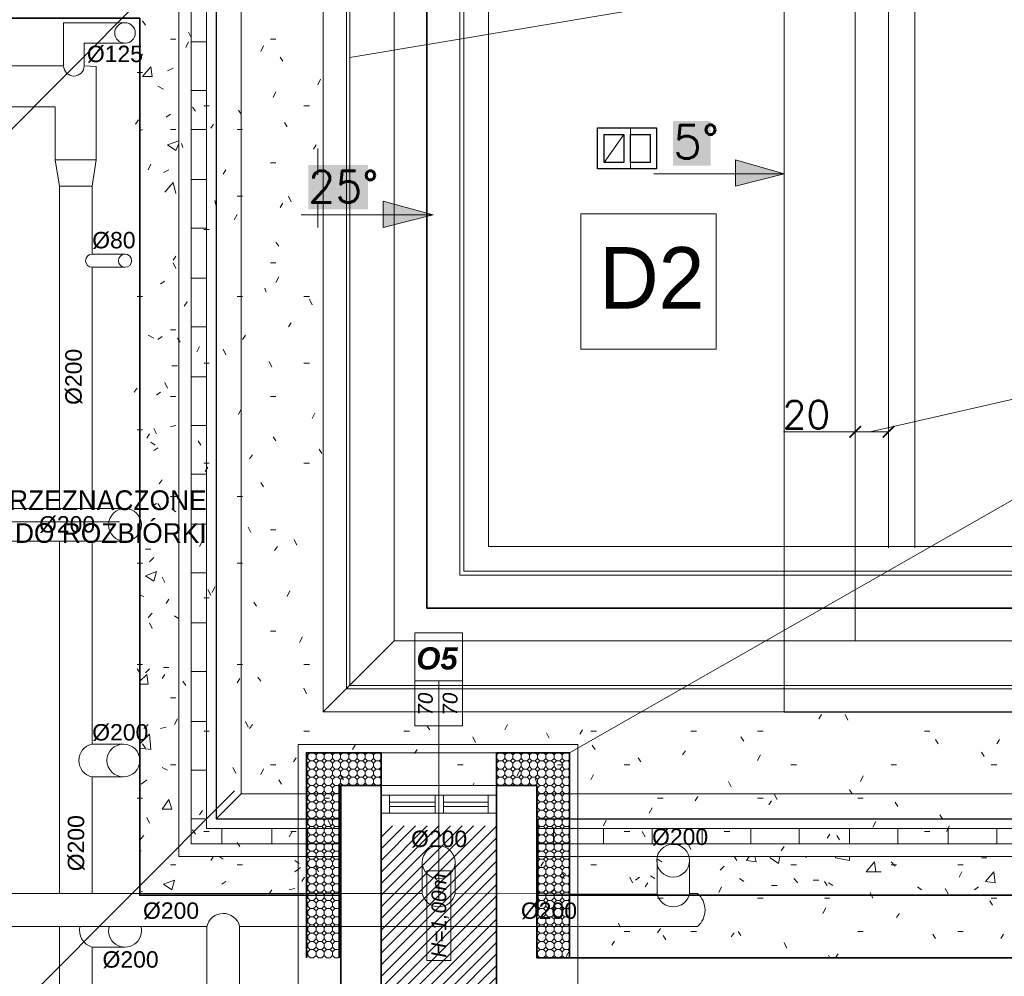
# Model space of a CAD drawing. Header units: millimetres. Extents: x -740 to 33545, y 5178 to 22494.
# Tile 86 of 256: x 9395 to 9995, y 6964 to 7547. Entities that reach past the tile are written whole.
import ezdxf
from ezdxf.lldxf.tags import DXFTag

# ---------------------------------------------------------------- set-up
doc = ezdxf.new("R2010")
doc.units = ezdxf.units.MM
doc.header["$MEASUREMENT"] = 0
doc.linetypes.add('CENTERX2', pattern=[101.6, 63.5, -12.7, 12.7, -12.7])
doc.layers.get('Defpoints').update_dxf_attribs({"color": 252})
doc.layers.add('_IS_EKO_Opis_Wentylacja', color=7, linetype='CENTERX2')
for name, color, linetype, lineweight in [('_IS_Nawiew', 5, 'Continuous', 20), ('_IS_Wywiew', 1, 'Continuous', 20), ('A_istniejące ściany', 252, 'Continuous', 35), ('A_izolacja', 252, 'Continuous', 9), ('A_l.przekrojowa', 252, 'Continuous', 30), ('A_l.przerywana', 252, 'ICAD_ISO03W100', 9), ('A_l.widokowa', 252, 'Continuous', 18), ('A_okna wymieniane', 252, 'Continuous', 15), ('A_opisy', 252, 'Continuous', 15), ('A_wymiarowanie', 252, 'Continuous', 9), ('l.przerywana', 252, 'ICAD_ISO03W100', 5), ('l.widokowa', 252, 'Continuous', 15), ('l.wypełnien', 252, 'Continuous', 5), ('Nowe_820-G Rysunki Obrazki_Nr_pióra__101', 252, 'Continuous', 5), ('Nowe_820-G Rysunki Obrazki_Nr_pióra__19', 252, 'Continuous', 0), ('Nowe_820-G Rysunki Obrazki_Nr_pióra__22', 252, 'Continuous', 25), ('Nowe_820-G Rysunki Obrazki_Nr_pióra__23', 252, 'Continuous', 15), ('wymiarowanie', 252, 'Continuous', 9)]:
    doc.layers.add(name, color=color, linetype=linetype, lineweight=lineweight)
doc.layers.add('UWAGI_podłoga na legarachdo rozbiórki', color=252, linetype='Continuous', lineweight=13, plot=False)
doc.styles.add('Arial', font='arial.ttf')
doc.styles.add('Arial$001H0', font='SIMPLEX')
doc.styles.add('ARIALL', font='GOTHIC.TTF', dxfattribs={"height": 40})
doc.styles.add('styl1', font='arial.ttf', dxfattribs={"height": 15})
doc.styles.add('styl2', font='simplex.shx')
tags = doc.linetypes.add('ICAD_ISO03W100', pattern=[30, 12, -18]).pattern_tags.tags
tags[6:7] = [DXFTag(74, 4), DXFTag(75, 0), DXFTag(340, '0'), DXFTag(46, 1.0), DXFTag(50, 0.0), DXFTag(44, 0.0), DXFTag(45, 0.0)]
tags[4:5] = [DXFTag(74, 4), DXFTag(75, 0), DXFTag(340, '0'), DXFTag(46, 1.0), DXFTag(50, 0.0), DXFTag(44, 0.0), DXFTag(45, 0.0)]
doc.dimstyles.new('Skala 1-100', dxfattribs={"dimtxt": 17, "dimasz": 7, "dimexe": 1, "dimexo": 1, "dimgap": 1.5, "dimtad": 1, "dimdec": 1, "dimrnd": 0.5, "dimtxsty": 'styl2', "dimblk": 'ARCHTICK', "dimcen": 7, "dimadec": 0, "dimazin": 0, "dimtfac": 1, "dimtdec": 1, "dimtmove": 1, "dimatfit": 3, "dimldrblk": 'ARCHTICK', "dimfxl": 0, "dimlwd": -1, "dimlwe": -1, "dimarcsym": 0})

# ---------------------------------------------------------------- blocks, each defined once
blk = doc.blocks.new('_ArchTick')
at = {"color": 0, "linetype": 'ByBlock', "const_width": 0.15}
blk.add_lwpolyline([(-0.5, -0.5), (0.5, 0.5)], dxfattribs=at)
blk = doc.blocks.new('*D1852')
at = {"layer": 'Defpoints', "color": 0}
for p in [(9904.19, 7295.45), (9904.19, 7254.95), (9924.43, 7254.56)]:
    blk.add_point(p, dxfattribs=at)
at = {"layer": 'wymiarowanie', "color": 0}
for p, q in [((9904.19, 7295.45), (9860.54, 7295.45)), ((9904.19, 7280.45), (9904.19, 7296.45)), ((9924.43, 7295.45), (9904.19, 7295.45)), ((9924.43, 7280.45), (9924.43, 7296.45))]:
    blk.add_line(p, q, dxfattribs=at)
at = {"layer": 'wymiarowanie', "color": 0, "xscale": 7, "yscale": 7, "zscale": 7, "rotation": 180}
blk.add_blockref('_ArchTick', (9904.19, 7295.45), dxfattribs=at)
at = {"layer": 'wymiarowanie', "color": 0, "xscale": 7, "yscale": 7, "zscale": 7}
blk.add_blockref('_ArchTick', (9924.43, 7295.45), dxfattribs=at)
at = {"layer": 'wymiarowanie', "color": 0, "insert": (9874.42, 7305.88), "char_height": 17, "attachment_point": 5, "style": 'styl2'}
blk.add_mtext('20', dxfattribs=at)
blk = doc.blocks.new('*D1880')
at = {"layer": 'Defpoints', "color": 0}
for p in [(9904.19, 7295.45), (9904.19, 7254.95), (9924.43, 7254.56)]:
    blk.add_point(p, dxfattribs=at)
at = {"layer": 'wymiarowanie', "color": 0}
for p, q in [((9904.19, 7295.45), (9860.54, 7295.45)), ((9904.19, 7280.45), (9904.19, 7296.45)), ((9924.43, 7295.45), (9904.19, 7295.45)), ((9924.43, 7280.45), (9924.43, 7296.45))]:
    blk.add_line(p, q, dxfattribs=at)
at = {"layer": 'wymiarowanie', "color": 0, "xscale": 7, "yscale": 7, "zscale": 7, "rotation": 180}
blk.add_blockref('_ArchTick', (9904.19, 7295.45), dxfattribs=at)
at = {"layer": 'wymiarowanie', "color": 0, "xscale": 7, "yscale": 7, "zscale": 7}
blk.add_blockref('_ArchTick', (9924.43, 7295.45), dxfattribs=at)
at = {"layer": 'wymiarowanie', "color": 0, "insert": (9874.42, 7305.88), "char_height": 17, "attachment_point": 5, "style": 'styl2'}
blk.add_mtext('20', dxfattribs=at)

msp = doc.modelspace()

# ---------------------------------------------------------------- hatches: boundary and pattern name
at = {"layer": 'A_izolacja', "lineweight": 9}
h = msp.add_hatch(dxfattribs=at)
h.set_pattern_fill('OCTAGON', color=256, scale=5, style=0)
h.set_pattern_definition([(315, (-1439.3333, 1.45), (5.00000155, -1e-15), [2.05061, -5.02046]), (0, (-1437.8833, 0), (5, 5), [2.1, -2.9]), (45, (-1435.7833, 0), (6e-16, 5.00000155), [2.05061, -5.02046]), (135, (-1434.3333, 3.55), (-5.0000015, 6e-16), [2.05061, -5.02046]), (225, (-1437.8833, 5), (-1e-15, -5.00000155), [2.05061, -5.02046]), (270, (-1439.3333, 3.55), (5, -5), [2.1, -2.9])])
h.paths.add_polyline_path([(9569.87, 7059.64), (9569.87, 7053.72), (9569.87, 7044.4), (9569.87, 7036.78), (9569.87, 7013.08), (9569.87, 6974.98), (9589.87, 6974.98), (9589.87, 7079.96), (9615.27, 7079.96), (9615.27, 7099.96), (9569.87, 7099.96), (9569.87, 7074.88)])
h.paths.add_polyline_path([(9710.1, 7079.96), (9710.1, 6974.98), (9730.1, 6974.98), (9730.1, 7013.08), (9730.1, 7036.78), (9730.1, 7044.4), (9730.1, 7053.72), (9730.1, 7059.64), (9730.1, 7074.88), (9730.1, 7099.96), (9685.55, 7099.96), (9685.55, 7079.96)])
at = {"layer": 'l.widokowa'}
for points in [[(9793.23, 7484.74), (9793.23, 7457.7), (9816.06, 7457.7), (9816.06, 7484.74)], [(9570.91, 7457.99), (9570.91, 7430.94), (9607.25, 7430.94), (9607.25, 7457.99)], [(9860.86, 7452.62), (9831.27, 7461.08), (9831.27, 7445.02)], [(9646.98, 7427.56), (9616.55, 7436.01), (9616.55, 7419.95)]]:
    msp.add_hatch(color=256, dxfattribs=at).paths.add_polyline_path(points)
at = {"layer": 'UWAGI_podłoga na legarachdo rozbiórki'}
h = msp.add_hatch(dxfattribs=at)
h.set_pattern_fill('ANSI31', color=256, scale=40, style=0)
h.paths.add_polyline_path([(9421.39, 6795.48), (10177.46, 6795.48), (10177.46, 6350.14), (9421.39, 6350.14)])
h.paths.add_polyline_path([(10202.86, 6950.42), (9615.84, 6950.42), (9615.84, 6795.48), (10202.86, 6795.48)])
h.paths.add_polyline_path([(9628.82, 6350.14), (9707.56, 6279.86), (9707.56, 6219.75), (9987.81, 6219.75), (9987.81, 6350.14), (9887.65, 6350.14)])
h.paths.add_polyline_path([(9615.27, 7055.41), (9685.55, 7055.41), (9685.55, 6950.42), (9615.27, 6950.42)])

# ---------------------------------------------------------------- linework, layer by layer
at = {"layer": '_IS_Nawiew'}
for p, q in [((9459.28, 7248.76), (9073.64, 7248.76)), ((9459.28, 7228.76), (9073.64, 7228.75)), ((9640.41, 7033.22), (9640.41, 7014.12)), ((9660.41, 7033.22), (9660.41, 7014.12)), ((9783.42, 7034.21), (9783.42, 7014.13)), ((9803.23, 7034.2), (9803.23, 7014.12)), ((9640.41, 7014.12), (9358.99, 7014.12)), ((9783.52, 7013.7), (9660.41, 7014.12)), ((9808.07, 7014.12), (9803.23, 7014.12)), ((9509.16, 6994.12), (9358.99, 6994.12)), ((9509.16, 6755.41), (9509.16, 6994.12)), ((9808.07, 6994.12), (9529.1, 6994.12)), ((9529.1, 6756.47), (9529.1, 6994.12))]:
    msp.add_line(p, q, dxfattribs=at)
for centre in [(9459.28, 7238.76), (9650.41, 7033.22), (9793.23, 7034.2)]:
    msp.add_circle(centre, 10, dxfattribs=at)
for centre, radius, start, end in [((9650.41, 7016.26), 10.23, 192.06201, 347.93799), ((9793.32, 7016.13), 10.1, 191.46379, 348.53621), ((9799.53, 7004.12), 13.15, 310.49282, 49.50718), ((9519.15, 6991.81), 10.22, 13.11038, 167.93898)]:
    msp.add_arc(centre, radius, start, end, dxfattribs=at)
at = {"layer": '_IS_Wywiew'}
for p, q in [((9459.32, 7544.71), (9421.92, 7544.71)), ((9421.92, 7544.71), (9421.92, 7518.46)), ((9459.32, 7532.21), (9434.42, 7532.21)), ((9434.42, 7532.21), (9434.42, 7518.46)), ((9101.15, 7518.46), (9421.92, 7518.46)), ((9434.42, 7518.46), (9441.76, 7518.08)), ((9441.76, 7518.08), (9441.76, 7460.7)), ((9126.15, 7493.46), (9416.76, 7493.46)), ((9416.76, 7493.46), (9416.76, 7460.7)), ((9416.82, 7461.08), (9419.32, 7445.08)), ((9416.82, 7461.08), (9441.82, 7461.08)), ((9441.82, 7461.08), (9439.32, 7445.08)), ((9419.32, 7445.08), (9419.32, 7248.76)), ((9419.32, 7445.08), (9439.32, 7445.08)), ((9425.57, 7445.08), (9438.07, 7445.08)), ((9439.32, 7445.08), (9439.32, 7403.7)), ((9459.32, 7403.7), (9439.32, 7403.7)), ((9459.32, 7395.7), (9439.32, 7395.7)), ((9439.32, 7395.7), (9439.32, 7248.76)), ((9419.32, 7228.76), (9419.32, 7014.12)), ((9439.32, 7228.76), (9439.32, 7105.22)), ((9458.32, 7105.22), (9439.32, 7105.22)), ((9458.32, 7085.22), (9439.32, 7085.22)), ((9439.32, 7085.22), (9439.32, 7014.12)), ((9419.32, 6994.12), (9419.32, 6958.9)), ((9439.32, 6981.47), (9439.32, 6958.9)), ((9459.32, 6981.47), (9439.32, 6981.47))]:
    msp.add_line(p, q, dxfattribs=at)
for centre, radius in [((9459.32, 7538.46), 6.25), ((9459.32, 7399.7), 4), ((9458.32, 7095.22), 10)]:
    msp.add_circle(centre, radius, dxfattribs=at)
for centre, radius, start, end in [((9428.17, 7518.46), 6.25, 180, 0), ((9439.32, 7399.7), 4, 90, 270), ((9459.32, 7399.7), 4, 270, 90), ((9441.44, 7095.22), 10.22, 101.95449, 258.04551), ((9442.44, 6991.91), 10.89, 168.26341, 253.37057), ((9459.32, 6991.47), 10, 164.61911, 15.38089)]:
    msp.add_arc(centre, radius, start, end, dxfattribs=at)
at = {"layer": 'A_istniejące ściany', "linetype": 'Continuous'}
for points in [[(9590.72, 6905.55), (9590.72, 7079.96)], [(9615.27, 7079.96), (9615.27, 7001.22)], [(9615.27, 7079.96), (9615.27, 7055.41)], [(9685.55, 7079.96), (9685.55, 7001.22)], [(9590.72, 6905.55), (9590.72, 7001.22)], [(9615.27, 6905.55), (9615.27, 7001.22)], [(9685.55, 6950.42), (9685.55, 7001.22)], [(9710.1, 6974.98), (10266.36, 6974.98)]]:
    msp.add_lwpolyline(points, dxfattribs=at)
at = {"layer": 'A_izolacja', "lineweight": 35}
for p, q in [((9615.27, 7079.96), (9615.27, 7099.96)), ((9685.55, 7079.96), (9685.55, 7099.96)), ((9730.1, 7013.08), (10246.36, 7013.08))]:
    msp.add_line(p, q, dxfattribs=at)
for points in [[(9022.13, 6228.22), (9022.13, 7547.46), (9468.32, 7547.46), (9468.32, 7014.77), (9468.32, 7013.08), (9568.44, 7013.08)], [(9569.87, 6974.98), (9569.87, 7099.96), (9615.27, 7099.96)], [(9685.55, 7099.96), (9730.1, 7099.96), (9730.1, 6974.98)], [(9589.87, 6974.98), (9589.87, 7079.96), (9615.27, 7079.96)], [(9685.55, 7079.96), (9710.1, 7079.96), (9710.1, 6974.98)]]:
    msp.add_lwpolyline(points, dxfattribs=at)
at = {"layer": 'A_l.przekrojowa'}
msp.add_lwpolyline([(9747.19, 7455.58), (9747.19, 7480.58), (9783.19, 7480.58), (9783.19, 7455.58)], close=True, dxfattribs=at)
at = {"layer": 'A_l.przekrojowa', "ltscale": 0.3}
for points in [[(9751.19, 7459.58), (9751.19, 7476.58), (9763.19, 7476.58), (9763.19, 7459.58)], [(9767.19, 7459.58), (9767.19, 7476.58), (9779.19, 7476.58), (9779.19, 7459.58)]]:
    msp.add_lwpolyline(points, close=True, dxfattribs=at)
at = {"layer": 'A_l.przerywana', "lineweight": 35}
msp.add_lwpolyline([(8847.19, 7722.4), (8847.19, 6053.28), (11882.33, 6053.28), (11882.33, 7728.19), (11086.25, 7728.19), (11086.25, 7188.02), (9643.26, 7188.02), (9643.26, 7722.4)], close=True, dxfattribs=at)
at = {"layer": 'A_l.przerywana', "linetype": 'ICAD_ISO03W100', "lineweight": 13}
for points in [[(9623.26, 7168.02), (9623.26, 7702.4)], [(9623.26, 7168.02), (9623.26, 7702.4)], [(9580.08, 7124.84), (9580.08, 7659.22)], [(9623.26, 7168.02), (9580.08, 7124.84)], [(9623.26, 7168.02), (11106.25, 7168.02)], [(11149.43, 7124.84), (9580.08, 7124.84)]]:
    msp.add_lwpolyline(points, dxfattribs=at)
at = {"layer": 'A_l.przerywana', "linetype": 'ICAD_ISO03W100'}
msp.add_lwpolyline([(9623.26, 7702.4), (9904.19, 7702.4), (9904.19, 7168.02), (9623.26, 7168.02)], close=True, dxfattribs=at)
at = {"layer": 'A_l.widokowa'}
for points in [[(8809.69, 7759.9), (8809.69, 6015.78), (11919.83, 6015.78), (11919.83, 7765.69), (11048.75, 7765.69), (11048.75, 7225.52), (9680.76, 7225.52), (9680.76, 7759.9)], [(8824.69, 7744.9), (8824.69, 6030.78), (11904.83, 6030.78), (11904.83, 7750.69), (11063.75, 7750.69), (11063.75, 7210.52), (9665.76, 7210.52), (9665.76, 7744.9)], [(8827.19, 7742.4), (8827.19, 6033.28), (11902.33, 6033.28), (11902.33, 7748.19), (11066.25, 7748.19), (11066.25, 7208.02), (9663.26, 7208.02), (9663.26, 7742.4)], [(8894.25, 7675.33), (8894.25, 6100.34), (11835.26, 6100.34), (11835.26, 7681.13), (11133.32, 7681.13), (11133.32, 7140.95), (9596.19, 7140.95), (9596.19, 7675.33)], [(8896.25, 7673.33), (8896.25, 6102.34), (11833.26, 6102.34), (11833.26, 7679.13), (11135.32, 7679.13), (11135.32, 7138.95), (9594.19, 7138.95), (9594.19, 7673.33)]]:
    msp.add_lwpolyline(points, close=True, dxfattribs=at)
at = {"layer": 'A_okna wymieniane', "linetype": 'Continuous'}
for points in [[(9620.35, 7074.04), (9615.27, 7074.04)], [(9615.27, 7074.04), (9615.27, 7063.03)], [(9685.55, 7074.04), (9615.27, 7074.04)], [(9615.27, 7063.03), (9615.27, 7074.04)], [(9620.35, 7063.03), (9620.35, 7074.04)], [(9620.35, 7074.04), (9648.29, 7074.04)], [(9620.35, 7063.03), (9620.35, 7074.04)], [(9653.37, 7074.04), (9648.29, 7074.04)], [(9648.29, 7074.04), (9648.29, 7063.03)], [(9648.29, 7063.03), (9648.29, 7074.04)], [(9653.37, 7063.03), (9653.37, 7074.04)], [(9653.37, 7074.04), (9680.47, 7074.04)], [(9653.37, 7063.03), (9653.37, 7074.04)], [(9685.55, 7074.04), (9680.47, 7074.04)], [(9680.47, 7074.04), (9680.47, 7063.03)], [(9680.47, 7063.03), (9680.47, 7074.04)], [(9685.55, 7063.03), (9685.55, 7074.04)], [(9685.55, 7063.03), (9685.55, 7074.04)], [(9648.29, 7069.8), (9620.35, 7069.8)], [(9620.35, 7069.8), (9620.35, 7067.26)], [(9648.29, 7069.8), (9620.35, 7069.8)], [(9620.35, 7067.26), (9620.35, 7069.8)], [(9620.35, 7067.26), (9648.29, 7067.26)], [(9620.35, 7067.26), (9648.29, 7067.26)], [(9648.29, 7067.26), (9648.29, 7069.8)], [(9648.29, 7067.26), (9648.29, 7069.8)], [(9680.47, 7069.8), (9653.37, 7069.8)], [(9653.37, 7069.8), (9653.37, 7067.26)], [(9680.47, 7069.8), (9653.37, 7069.8)], [(9653.37, 7067.26), (9653.37, 7069.8)], [(9653.37, 7067.26), (9680.47, 7067.26)], [(9653.37, 7067.26), (9680.47, 7067.26)], [(9680.47, 7067.26), (9680.47, 7069.8)], [(9680.47, 7067.26), (9680.47, 7069.8)], [(9615.27, 7063.03), (9620.35, 7063.03)], [(9615.27, 7063.03), (9685.55, 7063.03)], [(9648.29, 7063.03), (9620.35, 7063.03)], [(9648.29, 7063.03), (9653.37, 7063.03)], [(9680.47, 7063.03), (9653.37, 7063.03)], [(9680.47, 7063.03), (9685.55, 7063.03)]]:
    msp.add_lwpolyline(points, dxfattribs=at)
at = {"layer": 'A_opisy'}
msp.add_line((9650.41, 7143.7), (9650.41, 7010.23), dxfattribs=at)
at = {"layer": 'A_opisy', "ltscale": 0.3}
for points in [[(9665.01, 7172.91), (9665.01, 7143.7), (9635.8, 7143.7), (9635.8, 7172.91)], [(9635.8, 7143.7), (9635.8, 7116.31), (9650.41, 7116.31), (9650.41, 7143.7)], [(9650.41, 7143.7), (9650.41, 7116.31), (9665.01, 7116.31), (9665.01, 7143.7)], [(9643.11, 7027.91), (9643.11, 6973.36), (9657.71, 6973.36), (9657.71, 7027.91)]]:
    msp.add_lwpolyline(points, close=True, dxfattribs=at)
at = {"layer": 'A_wymiarowanie'}
msp.add_line((9456.03, 7240.7), (9266.54, 7240.7), dxfattribs=at)
msp.add_lwpolyline([(9819.49, 7345.82), (9736.99, 7345.82), (9736.99, 7428.32), (9819.49, 7428.32), (9819.49, 7345.82)], dxfattribs=at)
at = {"layer": 'l.przerywana'}
for p, q in [((9241.94, 7331.19), (9525.95, 7616.06)), ((9241.94, 6791.9), (9525.95, 7076.76))]:
    msp.add_line(p, q, dxfattribs=at)
at = {"layer": 'l.przerywana', "ltscale": 0.3}
msp.add_line((9751.19, 7459.58), (9763.19, 7476.58), dxfattribs=at)
at = {"layer": 'l.przerywana'}
for points in [[(9904.19, 7702.4), (8867.19, 7702.4), (8867.19, 6073.28), (11862.33, 6073.28), (11862.33, 7708.19), (11106.25, 7708.19), (11106.25, 7168.02), (9904.19, 7168.02), (9904.19, 7702.4), (8867.19, 7702.4)], [(9904.19, 7702.4), (8867.19, 7702.4), (8867.19, 6073.28), (11862.33, 6073.28), (11862.33, 7708.19), (11106.25, 7708.19), (11106.25, 7168.02), (9904.19, 7168.02), (9904.19, 7702.4), (8867.19, 7702.4)], [(9623.26, 7702.4), (9904.19, 7702.4), (9904.19, 7168.02)]]:
    msp.add_lwpolyline(points, dxfattribs=at)
msp.add_lwpolyline([(8910.51, 7659.07), (8910.51, 6116.61), (11819, 6116.61), (11819, 7664.86), (11149.58, 7664.86), (11149.58, 7124.69), (9860.86, 7124.69), (9860.86, 7659.07)], close=True, dxfattribs=at)
at = {"layer": 'l.przerywana', "ltscale": 0.5}
msp.add_lwpolyline([(9564.87, 7104.96), (9735.1, 7104.96), (9735.1, 6781.76), (9564.87, 6781.76)], close=True, dxfattribs=at)
at = {"layer": 'l.widokowa', "linetype": 'Continuous', "lineweight": 9}
for p, q in [((9904.19, 7224.74), (9904.19, 7728.19)), ((9904.19, 7728.19), (9904.19, 7224.74)), ((9924.43, 7224.74), (9924.43, 7728.19)), ((9940.49, 7224.74), (9940.49, 7728.19)), ((9940.49, 7728.19), (9940.49, 7224.74)), ((9576.82, 7468.13), (9576.82, 7452.07)), ((9781.4, 7452.62), (9860.86, 7452.62)), ((9576.82, 7436.01), (9576.82, 7419.95)), ((9566.68, 7427.56), (9646.98, 7427.56))]:
    msp.add_line(p, q, dxfattribs=at)
at = {"layer": 'l.widokowa'}
msp.add_line((9615.27, 7099.96), (9685.55, 7099.96), dxfattribs=at)
at = {"layer": 'l.widokowa', "linetype": 'Continuous', "lineweight": 9}
for points in [[(9860.86, 7452.62), (9831.27, 7461.08), (9831.27, 7445.02)], [(9646.98, 7427.56), (9616.55, 7436.01), (9616.55, 7419.95)]]:
    msp.add_lwpolyline(points, close=True, dxfattribs=at)
at = {"layer": 'l.wypełnien'}
msp.add_lwpolyline([(9767.19, 7455.58), (9747.19, 7455.58), (9747.19, 7480.58), (9767.19, 7480.58)], close=True, dxfattribs=at)
at = {"layer": 'Nowe_820-G Rysunki Obrazki_Nr_pióra__101', "linetype": 'Continuous', "lineweight": 5}
for points in [[(9530.13, 7074.88), (9530.13, 7609.26)], [(9508.96, 7588.1), (9508.96, 7053.72)], [(9499.65, 7578.78), (9499.65, 7044.4)], [(9492.03, 7570.32), (9492.03, 7036.78)], [(9499.65, 7533.06), (9508.96, 7533.06)], [(9470.01, 7511.9), (9475.09, 7517.82)], [(9475.94, 7511.9), (9475.09, 7517.82)], [(9485.25, 7515.28), (9488.64, 7516.98)], [(9470.01, 7511.9), (9475.94, 7511.9)], [(9479.33, 7505.97), (9482.71, 7504.28)], [(9499.65, 7503.43), (9508.96, 7503.43)], [(9484.41, 7487.21), (9486.95, 7488.9)], [(9468.32, 7478.74), (9470.01, 7479.59)], [(9499.65, 7479.59), (9508.96, 7479.59)], [(9485.25, 7470.28), (9492.03, 7472.82)], [(9485.25, 7470.28), (9490.33, 7466.89)], [(9490.33, 7466.89), (9492.03, 7471.12)], [(9482.71, 7453.34), (9486.1, 7455.04)], [(9483.56, 7441.49), (9488.64, 7447.42)], [(9490.33, 7440.64), (9488.64, 7447.42)], [(9499.65, 7449.11), (9508.96, 7449.11)], [(9499.65, 7419.48), (9508.96, 7419.48)], [(9481.02, 7385.61), (9483.56, 7387.3)], [(9499.65, 7389), (9508.96, 7389)], [(9499.65, 7359.36), (9508.96, 7359.36)], [(9473.4, 7354.28), (9476.79, 7352.59)], [(9479.33, 7351.74), (9481.87, 7353.44)], [(9487.79, 7335.66), (9491.18, 7335.66)], [(9499.65, 7328.88), (9508.96, 7328.88)], [(9478.48, 7317.88), (9481.02, 7319.57)], [(9486.95, 7298.4), (9490.33, 7299.25)], [(9499.65, 7299.25), (9508.96, 7299.25)], [(9475.09, 7289.09), (9477.63, 7287.4)], [(9476.79, 7284.01), (9479.33, 7285.7)], [(9499.65, 7269.62), (9508.96, 7269.62)], [(9475.94, 7250.14), (9478.48, 7251.84)], [(9487.79, 7248.45), (9490.33, 7246.76)], [(9499.65, 7239.14), (9508.96, 7239.14)], [(9471.71, 7223.9), (9475.09, 7223.9)], [(9474.25, 7216.28), (9476.79, 7218.82)], [(9471.71, 7207.81), (9478.48, 7210.35)], [(9471.71, 7207.81), (9476.79, 7204.42)], [(9476.79, 7204.42), (9478.48, 7210.35)], [(9499.65, 7209.5), (9508.96, 7209.5)], [(9468.32, 7195.96), (9470.86, 7195.11)], [(9473.4, 7182.41), (9475.94, 7184.95)], [(9489.49, 7183.26), (9492.03, 7181.56)], [(9499.65, 7179.02), (9508.96, 7179.02)], [(9471.71, 7148.54), (9474.25, 7151.08)], [(9482.71, 7151.93), (9486.1, 7151.93)], [(9468.32, 7143.46), (9472.55, 7147.7)], [(9473.4, 7141.77), (9472.55, 7147.7)], [(9499.65, 7149.39), (9508.96, 7149.39)], [(9468.32, 7141.77), (9473.4, 7141.77)], [(9470.86, 7114.68), (9473.4, 7117.22)], [(9481.02, 7114.68), (9484.41, 7115.52)], [(9499.65, 7118.91), (9508.96, 7118.91)], [(9468.32, 7105.36), (9474.25, 7111.29)], [(9475.09, 7101.98), (9474.25, 7111.29)], [(9468.32, 7102.82), (9475.09, 7101.98)], [(9481.87, 7090.97), (9485.25, 7089.28)], [(9499.65, 7089.28), (9508.96, 7089.28)], [(9469.17, 7080.81), (9472.55, 7083.35)], [(9615.27, 7079.96), (9685.55, 7079.96)], [(9514.89, 7059.64), (9530.13, 7074.88)], [(9590.72, 7074.88), (9530.13, 7074.88)], [(10246.36, 7074.88), (9710.1, 7074.88)], [(9481.87, 7065.57), (9486.1, 7071.5)], [(9487.79, 7065.57), (9486.1, 7071.5)], [(9481.87, 7065.57), (9487.79, 7065.57)], [(9499.65, 7059.64), (9508.96, 7059.64)], [(9590.72, 7059.64), (9590.72, 7001.22)], [(9710.95, 7059.64), (9710.95, 7001.22)], [(9468.32, 7046.94), (9470.86, 7049.48)], [(9508.96, 7053.72), (9590.72, 7053.72)], [(9518.27, 7044.4), (9518.27, 7053.72)], [(9548.75, 7044.4), (9548.75, 7053.72)], [(9570.4, 7044.4), (9570.4, 7053.72)], [(9710.95, 7053.72), (10246.36, 7053.72)], [(9720.26, 7044.4), (9720.26, 7053.72)], [(9750.74, 7044.4), (9750.74, 7053.72)], [(9780.37, 7044.4), (9780.37, 7053.72)], [(9810.85, 7044.4), (9810.85, 7053.72)], [(9840.49, 7044.4), (9840.49, 7053.72)], [(9870.12, 7044.4), (9870.12, 7053.72)], [(9900.6, 7044.4), (9900.6, 7053.72)], [(9930.23, 7044.4), (9930.23, 7053.72)], [(9960.71, 7044.4), (9960.71, 7053.72)], [(9990.35, 7044.4), (9990.35, 7053.72)], [(9499.65, 7044.4), (9590.72, 7044.4)], [(9710.95, 7044.4), (10246.36, 7044.4)], [(9468.32, 7040.17), (9469.17, 7040.17)], [(9492.03, 7036.78), (9590.72, 7036.78)], [(9516.58, 7036.78), (9519.12, 7035.09)], [(9710.95, 7036.78), (10246.36, 7036.78)], [(9837.95, 7034.24), (9839.64, 7036.78)], [(9843.87, 7033.4), (9843.03, 7036.78)], [(9852.34, 7035.94), (9852.34, 7036.78)], [(9857.42, 7032.55), (9858.27, 7036.78)], [(9874.35, 7035.94), (9874.35, 7036.78)], [(9892.13, 7035.94), (9892.13, 7036.78)], [(9900.6, 7034.24), (9900.6, 7036.78)], [(9562.78, 7034.24), (9565.32, 7032.55)], [(9783.76, 7035.09), (9786.3, 7033.4)], [(9821.86, 7028.32), (9824.4, 7030.86)], [(9837.95, 7034.24), (9843.87, 7033.4)], [(9852.34, 7035.94), (9857.42, 7032.55)], [(9892.13, 7035.94), (9900.6, 7034.24)], [(9910.76, 7027.47), (9915.84, 7033.4)], [(9916.69, 7027.47), (9915.84, 7033.4)], [(9926, 7033.4), (9928.54, 7030.86)], [(9981.03, 7035.94), (9984.42, 7035.94)], [(9562.78, 7027.47), (9566.17, 7030.01)], [(9724.49, 7024.93), (9727.03, 7023.24)], [(9725.34, 7027.47), (9727.88, 7025.78)], [(9779.53, 7024.93), (9782.07, 7023.24)], [(9910.76, 7027.47), (9916.69, 7027.47)], [(9916.69, 7027.47), (9920.07, 7027.47)], [(9983.57, 7021.54), (9988.65, 7027.47)], [(9989.5, 7020.7), (9988.65, 7027.47)], [(9482.71, 7019.85), (9489.49, 7022.39)], [(9482.71, 7019.85), (9487.79, 7016.46)], [(9487.79, 7016.46), (9489.49, 7022.39)], [(9518.27, 7019.85), (9520.81, 7021.54)], [(9770.21, 7022.39), (9772.75, 7024.08)], [(9833.71, 7023.24), (9836.25, 7021.54)], [(9853.19, 7019), (9856.57, 7019)], [(9866.73, 7023.24), (9869.27, 7020.7)], [(9878.59, 7022.39), (9881.97, 7022.39)], [(9887.9, 7020.7), (9890.44, 7019)], [(9983.57, 7021.54), (9989.5, 7020.7)], [(9468.32, 7014.77), (9470.01, 7015.62)], [(9559.39, 7016.46), (9562.78, 7017.31)], [(9718.57, 7014.77), (9721.11, 7017.31)], [(9942.09, 7018.16), (9944.63, 7016.46)], [(9976.8, 7016.46), (9979.34, 7018.16)], [(9710.1, 6974.98), (9710.1, 7001.22)]]:
    msp.add_lwpolyline(points, dxfattribs=at)
at = {"layer": 'Nowe_820-G Rysunki Obrazki_Nr_pióra__19', "linetype": 'Continuous', "lineweight": 0}
for points in [[(9471.71, 7543.22), (9470.01, 7545.76)], [(9486.95, 7534.76), (9490.33, 7534.76)], [(9499.65, 7535.6), (9497.95, 7538.99)], [(9547.91, 7534.76), (9551.29, 7534.76)], [(9497.95, 7533.06), (9496.26, 7529.68)], [(9543.67, 7530.52), (9541.98, 7527.14)], [(9470.01, 7525.44), (9468.32, 7522.9)], [(9555.53, 7521.21), (9553.83, 7523.75)], [(9466.63, 7514.44), (9470.01, 7514.44)], [(9578.39, 7510.2), (9576.69, 7506.82)], [(9551.29, 7502.58), (9549.6, 7499.2)], [(9502.19, 7490.73), (9500.49, 7493.27)], [(9507.27, 7494.12), (9510.65, 7494.12)], [(9568.23, 7494.12), (9571.61, 7494.12)], [(9530.13, 7488.9), (9528.43, 7491.44)], [(9467.47, 7485.52), (9465.78, 7482.98)], [(9513.19, 7482.98), (9511.5, 7480.44)], [(9558.07, 7481.28), (9556.37, 7483.82)], [(9486.95, 7479.59), (9490.33, 7479.59)], [(9527.59, 7479.59), (9530.97, 7479.59)], [(9494.57, 7468.58), (9493.72, 7471.12)], [(9575.85, 7470.28), (9574.15, 7467.74)], [(9475.09, 7458.42), (9473.4, 7455.04)], [(9547.91, 7459.27), (9551.29, 7459.27)], [(9520.81, 7455.04), (9519.12, 7452.5)], [(9527.59, 7438.95), (9530.97, 7438.95)], [(9560.61, 7435.56), (9558.91, 7438.95)], [(9514.89, 7433.02), (9514.04, 7436.41)], [(9555.53, 7434.72), (9553.83, 7432.18)], [(9527.59, 7427.94), (9525.89, 7424.56)], [(9507.27, 7418.63), (9510.65, 7418.63)], [(9552.99, 7408.47), (9551.29, 7411.01)], [(9490.33, 7402.54), (9488.64, 7400)], [(9490.33, 7394.92), (9488.64, 7398.31)], [(9547.91, 7398.31), (9551.29, 7398.31)], [(9552.99, 7389.84), (9551.29, 7386.46)], [(9545.37, 7380.53), (9544.52, 7383.07)], [(9466.63, 7377.99), (9470.01, 7377.99)], [(9497.11, 7374.6), (9495.41, 7372.06)], [(9527.59, 7377.99), (9530.97, 7377.99)], [(9568.23, 7377.99), (9571.61, 7377.99)], [(9573.31, 7372.91), (9571.61, 7376.3)], [(9560.61, 7361.9), (9558.91, 7359.36)], [(9486.95, 7357.67), (9490.33, 7357.67)], [(9492.87, 7350.05), (9491.18, 7352.59)], [(9532.67, 7354.28), (9530.97, 7351.74)], [(9504.73, 7347.51), (9503.03, 7344.12)], [(9520.81, 7342.43), (9519.12, 7345.82)], [(9507.27, 7337.35), (9510.65, 7337.35)], [(9548.75, 7334.81), (9547.06, 7338.2)], [(9568.23, 7337.35), (9571.61, 7337.35)], [(9485.25, 7322.11), (9483.56, 7325.5)], [(9466.63, 7322.11), (9464.93, 7319.57)], [(9486.95, 7317.03), (9490.33, 7317.03)], [(9547.91, 7317.03), (9551.29, 7317.03)], [(9530.13, 7309.41), (9528.43, 7306.02)], [(9575, 7306.87), (9573.31, 7303.48)], [(9466.63, 7296.71), (9470.01, 7296.71)], [(9478.48, 7294.17), (9476.79, 7297.56)], [(9474.25, 7294.17), (9472.55, 7291.63)], [(9505.57, 7287.4), (9503.88, 7289.94)], [(9551.29, 7289.94), (9549.6, 7292.48)], [(9579.23, 7282.32), (9577.54, 7284.86)], [(9507.27, 7276.39), (9510.65, 7276.39)], [(9536.9, 7281.47), (9535.21, 7278.93)], [(9568.23, 7276.39), (9571.61, 7276.39)], [(9509.81, 7273.85), (9508.11, 7271.31)], [(9481.87, 7266.23), (9480.17, 7263.69)], [(9543.67, 7262), (9541.98, 7264.54)], [(9486.95, 7256.07), (9490.33, 7256.07)], [(9527.59, 7256.07), (9530.97, 7256.07)], [(9481.02, 7249.3), (9479.33, 7251.84)], [(9536.05, 7234.06), (9534.36, 7237.44)], [(9547.91, 7235.75), (9551.29, 7235.75)], [(9506.42, 7228.98), (9504.73, 7225.59)], [(9563.99, 7226.44), (9562.3, 7229.82)], [(9552.14, 7225.59), (9550.45, 7223.05)], [(9466.63, 7215.43), (9470.01, 7215.43)], [(9527.59, 7215.43), (9530.97, 7215.43)], [(9483.56, 7203.58), (9481.87, 7206.96)], [(9511.5, 7195.96), (9509.81, 7199.34)], [(9514.04, 7201.04), (9512.35, 7197.65)], [(9559.76, 7198.5), (9558.07, 7195.11)], [(9486.1, 7193.42), (9484.41, 7190.88)], [(9507.27, 7194.26), (9510.65, 7194.26)], [(9539.44, 7189.18), (9537.75, 7191.72)], [(9475.94, 7175.64), (9474.25, 7179.02)], [(9547.91, 7173.94), (9551.29, 7173.94)], [(9567.38, 7170.56), (9565.69, 7167.17)], [(9466.63, 7153.62), (9470.01, 7153.62)], [(9468.32, 7148.54), (9466.63, 7151.08)], [(9527.59, 7153.62), (9530.97, 7153.62)], [(9568.23, 7153.62), (9571.61, 7153.62)], [(9483.56, 7147.7), (9481.87, 7145.16)], [(9529.28, 7145.16), (9527.59, 7142.62)], [(9541.98, 7143.46), (9540.29, 7146)], [(9496.26, 7140.92), (9494.57, 7143.46)], [(9569.92, 7135.84), (9568.23, 7139.23)], [(9486.95, 7133.3), (9490.33, 7133.3)], [(9491.18, 7120.6), (9489.49, 7117.22)], [(9883.67, 7123.14), (9881.97, 7120.6)], [(9899.75, 7119.76), (9898.06, 7123.14)], [(9534.36, 7115.52), (9532.67, 7118.91)], [(9536.9, 7117.22), (9535.21, 7114.68)], [(9644.91, 7113.83), (9643.21, 7116.37)], [(9692.32, 7117.22), (9690.63, 7113.83)], [(9507.27, 7112.98), (9510.65, 7112.98)], [(9568.23, 7112.98), (9571.61, 7112.98)], [(9629.19, 7112.98), (9632.57, 7112.98)], [(9672.85, 7106.21), (9671.15, 7109.6)], [(9717.72, 7108.75), (9716.03, 7112.14)], [(9738.04, 7113.83), (9736.35, 7111.29)], [(9743.12, 7112.98), (9746.51, 7112.98)], [(9804.08, 7112.98), (9807.47, 7112.98)], [(9836.25, 7107.06), (9834.56, 7109.6)], [(9844.72, 7112.98), (9848.11, 7112.98)], [(9946.32, 7112.98), (9949.71, 7112.98)], [(9471.71, 7102.82), (9470.01, 7105.36)], [(9599.55, 7104.52), (9597.86, 7101.98)], [(9745.66, 7101.98), (9743.97, 7104.52)], [(9954.79, 7105.36), (9953.09, 7107.9)], [(9992.04, 7107.9), (9990.35, 7105.36)], [(9563.63, 7096.9), (9561.93, 7094.36)], [(9637.29, 7101.98), (9635.59, 7099.44)], [(9773.6, 7094.36), (9771.91, 7096.9)], [(9800.69, 7101.13), (9799, 7098.59)], [(9846.41, 7098.59), (9844.72, 7095.2)], [(9982.73, 7097.74), (9981.03, 7100.28)], [(9486.95, 7092.66), (9490.33, 7092.66)], [(9526.74, 7087.58), (9525.05, 7090.97)], [(9547.91, 7092.66), (9551.29, 7092.66)], [(9661.84, 7092.66), (9665.23, 7092.66)], [(9722.8, 7092.66), (9726.19, 7092.66)], [(9763.44, 7092.66), (9766.83, 7092.66)], [(9865.04, 7092.66), (9868.43, 7092.66)], [(9926, 7092.66), (9929.39, 7092.66)], [(9986.96, 7092.66), (9990.35, 7092.66)], [(9543.67, 7090.12), (9541.98, 7086.74)], [(9592.41, 7083.35), (9590.72, 7085.89)], [(9699.94, 7089.28), (9698.25, 7085.89)], [(9744.81, 7086.74), (9743.12, 7083.35)], [(9909.07, 7085.89), (9907.37, 7082.5)], [(9554.68, 7080.81), (9552.99, 7083.35)], [(9672, 7081.66), (9671.15, 7079.96)], [(9710.1, 7081.66), (9709.25, 7084.2)], [(9828.63, 7079.12), (9826.94, 7082.5)], [(9808.31, 7073.19), (9806.62, 7070.65)], [(9856.57, 7071.5), (9854.88, 7074.88)], [(9902.29, 7074.88), (9900.6, 7077.42)], [(9466.63, 7072.34), (9470.01, 7072.34)], [(9580.56, 7072.34), (9583.95, 7072.34)], [(9780.37, 7066.42), (9778.68, 7063.03)], [(9783.76, 7072.34), (9787.15, 7072.34)], [(9844.72, 7072.34), (9848.11, 7072.34)], [(9853.19, 7070.65), (9851.49, 7068.11)], [(9905.68, 7072.34), (9909.07, 7072.34)], [(9930.23, 7067.26), (9928.54, 7069.8)], [(9474.25, 7057.1), (9472.55, 7060.49)], [(9506.42, 7064.72), (9504.73, 7062.18)], [(9957.33, 7059.64), (9955.63, 7062.18)], [(9584.79, 7055.41), (9583.1, 7058.8)], [(9752.43, 7058.8), (9750.74, 7055.41)], [(9916.69, 7057.95), (9914.99, 7054.56)], [(9961.56, 7055.41), (9959.87, 7052.02)], [(9502.19, 7050.33), (9500.49, 7052.87)], [(9507.27, 7052.02), (9510.65, 7052.02)], [(9561.09, 7052.02), (9559.39, 7048.64)], [(9560.24, 7052.02), (9563.63, 7052.02)], [(9730.42, 7046.1), (9729.57, 7048.64)], [(9763.44, 7052.02), (9766.83, 7052.02)], [(9776.14, 7048.64), (9774.45, 7052.02)], [(9824.4, 7052.02), (9827.79, 7052.02)], [(9888.75, 7050.33), (9887.05, 7047.79)], [(9894.67, 7046.94), (9892.98, 7049.48)], [(9946.32, 7052.02), (9949.71, 7052.02)], [(9529.28, 7042.71), (9527.59, 7045.25)], [(9804.08, 7041.02), (9802.39, 7044.4)], [(9860.81, 7042.71), (9859.11, 7040.17)], [(9513.19, 7036.78), (9511.5, 7034.24)], [(9832.02, 7034.24), (9830.33, 7036.78)], [(9486.95, 7031.7), (9490.33, 7031.7)], [(9527.59, 7031.7), (9530.97, 7031.7)], [(9577.17, 7027.47), (9575.48, 7030.86)], [(9714.33, 7033.4), (9712.64, 7030.86)], [(9743.12, 7031.7), (9746.51, 7031.7)], [(9865.04, 7031.7), (9868.43, 7031.7)], [(9926, 7031.7), (9929.39, 7031.7)], [(9966.64, 7031.7), (9970.03, 7031.7)], [(9969.18, 7027.47), (9967.49, 7024.08)], [(9568.71, 7024.08), (9567.01, 7021.54)], [(9768.52, 7020.7), (9766.83, 7024.08)], [(9777.83, 7020.7), (9776.14, 7018.16)], [(9887.05, 7019), (9885.36, 7021.54)], [(9548.75, 7016.46), (9547.06, 7013.92)], [(9822.71, 7018.16), (9821.01, 7014.77)], [(9914.99, 7011.38), (9913.3, 7014.77)], [(9960.71, 7013.92), (9959.02, 7017.31)], [(9783.76, 7011.38), (9787.15, 7011.38)], [(9844.72, 7011.38), (9848.11, 7011.38)], [(9885.36, 7011.38), (9888.75, 7011.38)], [(9987.81, 7007.15), (9986.11, 7009.69)], [(9986.96, 7011.38), (9990.35, 7011.38)], [(9721.95, 7005.46), (9720.26, 7002.92)], [(9886.21, 7005.46), (9884.51, 7002.07)], [(9931.08, 7002.07), (9929.39, 6999.53)], [(9760.9, 6993.6), (9760.05, 6996.14)], [(9763.44, 6991.06), (9766.83, 6991.06)], [(9785.45, 6992.76), (9783.76, 6990.22)], [(9788.84, 6985.98), (9787.15, 6988.52)], [(9804.08, 6991.06), (9807.47, 6991.06)], [(9830.33, 6990.22), (9828.63, 6987.68)], [(9834.56, 6988.52), (9832.87, 6991.06)], [(9905.68, 6991.06), (9909.07, 6991.06)], [(9953.09, 6986.83), (9951.4, 6989.37)], [(9966.64, 6991.06), (9970.03, 6991.06)], [(9994.58, 6989.37), (9992.89, 6986.83)], [(9757.51, 6985.14), (9755.82, 6982.6)], [(9862.5, 6980.9), (9860.81, 6984.29)], [(9729.57, 6978.36), (9727.88, 6974.98)], [(9888.75, 6974.98), (9887.9, 6976.67)], [(9893.83, 6977.52), (9892.13, 6974.98)]]:
    msp.add_lwpolyline(points, dxfattribs=at)
at = {"layer": 'Nowe_820-G Rysunki Obrazki_Nr_pióra__22', "linetype": 'Continuous', "lineweight": 25}
for points in [[(9514.89, 7594.02), (9514.89, 7059.64)], [(9468.32, 7547.46), (9468.32, 7013.08)], [(9514.89, 7059.64), (9590.72, 7059.64)], [(9710.95, 7059.64), (10246.36, 7059.64)], [(9468.32, 7013.08), (9590.72, 7013.08)], [(9710.95, 7013.08), (10246.36, 7013.08)]]:
    msp.add_lwpolyline(points, dxfattribs=at)
at = {"layer": 'Nowe_820-G Rysunki Obrazki_Nr_pióra__23', "linetype": 'Continuous', "lineweight": 15}
for points in [[(9590.72, 7079.96), (9590.72, 7001.22)], [(9615.27, 7079.96), (9590.72, 7079.96)], [(9685.55, 7079.96), (9710.1, 7079.96)], [(9710.1, 7079.96), (9710.1, 7001.22)], [(9710.1, 6974.98), (10266.36, 6974.98)]]:
    msp.add_lwpolyline(points, dxfattribs=at)
at = {"layer": 'wymiarowanie'}
for p, q in [((9971.02, 7586.34), (9596.19, 7523.56)), ((9730.1, 7099.96), (10346.97, 7452.19)), ((10254.72, 7373.76), (9913.22, 7295.45))]:
    msp.add_line(p, q, dxfattribs=at)

# ---------------------------------------------------------------- texts
at = {"layer": '_IS_EKO_Opis_Wentylacja', "char_height": 10, "width": 108.1234, "attachment_point": 1, "style": 'Arial'}
for s, insert in [('%%C125', (9436.07, 7530.69)), ('%%C80', (9439.32, 7417.23)), ('%%C200', (9406.93, 7244.1)), ('%%C200', (9439.32, 7117.39)), ('%%C200', (9633.57, 7052.47)), ('%%C200', (9780.4, 7053.72)), ('%%C200', (9470.27, 7008.76)), ('%%C200', (9700.51, 7008.72)), ('%%C200', (9445.61, 6979))]:
    msp.add_mtext(s, dxfattribs=dict(at, insert=insert))
at = {"layer": '_IS_EKO_Opis_Wentylacja', "char_height": 10, "width": 108.1234, "attachment_point": 1, "rotation": 90, "style": 'Arial'}
for insert in [(9422.92, 7311.86), (9424.41, 7027.73)]:
    msp.add_mtext('%%C200', dxfattribs=dict(at, insert=insert))
at = {"layer": 'A_opisy', "ltscale": 0.3, "char_height": 9, "width": 91.4611, "attachment_point": 1, "rotation": 90, "style": 'ARIALL'}
for s, insert in [('\\pi39.44855;{\\fArial|b0|i1|c238|p34;70}\\P\\pi39.44855;{\\fArial|b0|i1|c238|p34;70}', (9637.83, 7083.09)), ('{\\fArial|b0|i1|c238|p34;H=1,00m}', (9645.98, 6975.12))]:
    msp.add_mtext(s, dxfattribs=dict(at, insert=insert))
at = {"layer": 'A_opisy', "ltscale": 0.3, "insert": (9661.96, 7150.48), "char_height": 13.5, "width": 91.4611, "attachment_point": 9, "style": 'ARIALL'}
msp.add_mtext('{\\fArial|b1|i1|c238|p34;O5}', dxfattribs=at)
at = {"layer": 'A_wymiarowanie', "style": 'styl1'}
for s, insert, char_height, width, attachment_point in [('{\\fCentury Gothic|b0|i0|c238|p34;D2}', (9748.22, 7408.01), 37.5, 116.2774, 1), ('{\\fCentury Gothic|b0|i0|c238|p34;KOMINY PRZEZNACZONE }{\\fCentury Gothic|b0|i0|c238|p34;DO ROZBIÓRKI}', (9509.03, 7259.8), 12, 223.2778, 3)]:
    msp.add_mtext(s, dxfattribs=dict(at, insert=insert, char_height=char_height, width=width, attachment_point=attachment_point))
at = {"layer": 'l.widokowa', "style": 'Arial$001H0'}
for s, height, p in [('5°', 20.456, (9793.24, 7461.92)), ('25°', 19.249, (9570.91, 7435.16))]:
    msp.add_text(s, height=height, dxfattribs=at).set_placement(p)

# ---------------------------------------------------------------- dimensions: what is measured, and where the dimension line sits
at = {"layer": 'wymiarowanie'}
for picture in ['*D1852', '*D1880']:
    dim = msp.add_linear_dim(base=(9904.19, 7295.45), p1=(9924.43, 7254.56), p2=(9904.19, 7254.95), dimstyle='Skala 1-100', dxfattribs=at)
    dim.commit()
    dim.dimension.update_dxf_attribs({"geometry": picture, "text_midpoint": (9874.42, 7293.9), "dimtype": 160})

doc.saveas('drawing.dxf')
